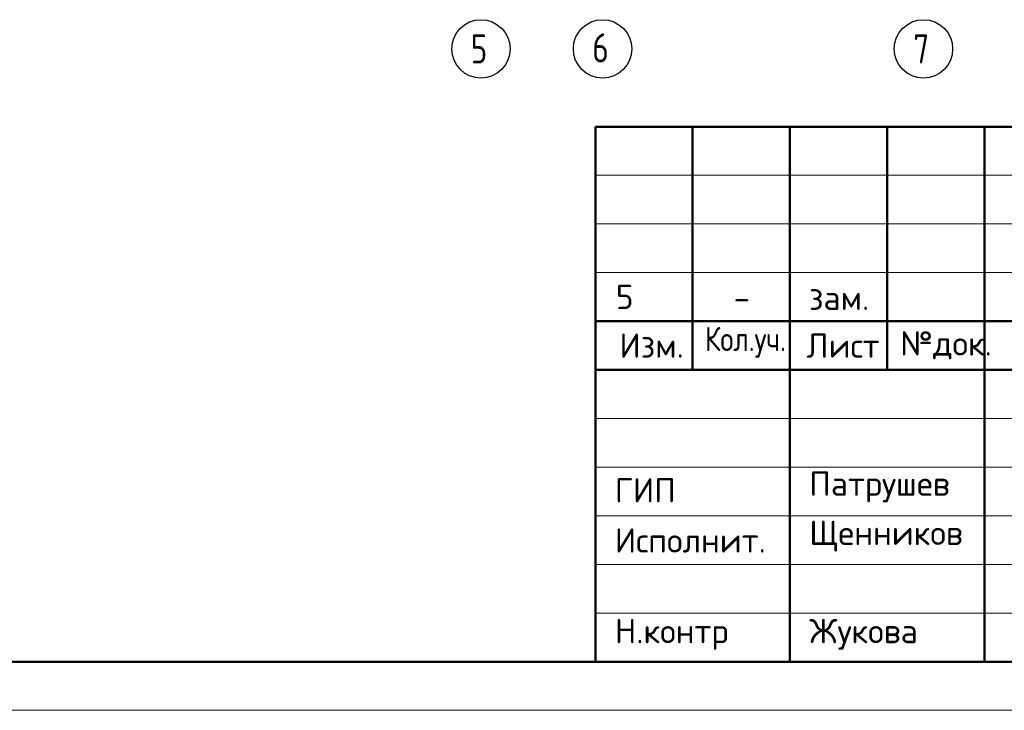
# Model space of a CAD drawing. Header units: millimetres. Extents: x 40580 to 1930067, y -240640 to 81020.
# Tile 192 of 246: x 688580 to 698704, y -240370 to -233270. Entities that reach past the tile are written whole.
import ezdxf

# ---------------------------------------------------------------- set-up
doc = ezdxf.new("R2010")
doc.units = ezdxf.units.MM
doc.linetypes.add('CENTER', pattern=[2, 1.25, -0.25, 0.25, -0.25])
doc.layers.add('Standard', color=7, linetype='Continuous', lineweight=25)
doc.layers.add('ОСИ', color=7, linetype='CENTER', lineweight=15)
doc.styles.add('ISOCPEUR', font='isocpeur.ttf')

msp = doc.modelspace()

# ---------------------------------------------------------------- linework, layer by layer
at = {"layer": 'Standard', "color": 7, "linetype": 'Continuous', "lineweight": 50, "transparency": 33554687}
for p, q in [((694499.3, -239870.4), (694499.3, -234370.4)), ((694499.3, -234370.4), (712999.3, -234370.4)), ((695499.3, -236870.4), (695499.3, -234370.4)), ((696499.3, -239870.4), (696499.3, -234370.4)), ((697499.3, -236870.4), (697499.3, -234370.4)), ((698499.3, -239870.4), (698499.3, -234370.4)), ((694499.3, -236370.4), (700999.3, -236370.4)), ((694499.3, -236370.4), (700999.3, -236370.4)), ((694499.3, -236870.4), (700999.3, -236870.4)), ((694499.3, -236870.4), (700999.3, -236870.4))]:
    msp.add_line(p, q, dxfattribs=at)
at = {"layer": 'Standard', "color": 7, "linetype": 'Continuous', "lineweight": 13, "transparency": 33554687}
for p, q in [((694499.3, -234870.4), (700999.3, -234870.4)), ((694499.3, -235370.4), (700999.3, -235370.4)), ((694499.3, -235870.4), (700999.3, -235870.4)), ((694499.3, -237370.4), (700999.3, -237370.4)), ((694499.3, -237870.4), (700999.3, -237870.4)), ((694499.3, -237870.4), (700999.3, -237870.4)), ((694499.3, -238370.4), (700999.3, -238370.4)), ((694499.3, -238370.4), (700999.3, -238370.4)), ((694499.3, -238870.4), (700999.3, -238870.4)), ((694499.3, -239370.4), (700999.3, -239370.4))]:
    msp.add_line(p, q, dxfattribs=at)
at = {"layer": 'Standard', "color": 7, "linetype": 'Continuous', "lineweight": 25, "transparency": 33554687}
msp.add_line((694499.3, -239870.4), (712999.3, -239870.4), dxfattribs=at)
msp.add_line((694499.3, -239870.4), (712999.3, -239870.4), dxfattribs=at)
msp.add_line((694499.3, -239870.4), (712999.3, -239870.4), dxfattribs=at)
at = {"layer": 'Standard', "color": 7, "linetype": 'Continuous', "lineweight": 13, "transparency": 33554687}
msp.add_lwpolyline([(671499.3, -240370.4), (713499.3, -240370.4), (713499.3, -180970.4), (671499.3, -180970.4), (671499.3, -240370.4)], close=True, dxfattribs=at)
at = {"layer": 'Standard', "color": 7, "linetype": 'Continuous', "lineweight": 50, "transparency": 33554687}
msp.add_lwpolyline([(673499.3, -181470.4), (712999.3, -181470.4), (712999.3, -239870.4), (673499.3, -239870.4), (673499.3, -181470.4)], close=True, dxfattribs=at)
at = {"layer": 'ОСИ', "color": 7, "linetype": 'Continuous', "lineweight": -3, "transparency": 33554687}
for centre in [(693323.3, -233570.4), (694573.3, -233570.4), (697873.3, -233570.4)]:
    msp.add_circle(centre, 300, dxfattribs=at)

# ---------------------------------------------------------------- texts
at = {"layer": 'Standard', "color": 7, "linetype": 'Continuous', "lineweight": 25, "transparency": 33554687, "char_height": 250, "style": 'ISOCPEUR'}
for s, insert, width, attachment_point in [('5', (694801.4, -235995.7), 283.333, 2), ('зам.', (697005.8, -236004.6), 283.333, 2), ('-', (696005.8, -236004.6), 283.333, 2), ('Изм.', (694747.2, -236745.7), 631.146, 7), ('\\W0.83;Кол.уч.', (695626.2, -236745.7), 799.955, 7), ('Лист', (696670.1, -236745.7), 782.227, 7), ('№док.', (697634.7, -236763), 853.387, 7), ('ГИП', (694699.3, -238232.9), 586.81, 7), ('Патрушев', (696699.3, -238232.9), 1386.365, 7), ('Исполнит.', (694699.3, -238748.7), 1386.365, 7), ('Щенников', (696699.3, -238739), 1333.081, 7), ('Н.контр', (694699.3, -239748.7), 1102.087, 7), ('Жукова', (696699.3, -239748.7), 1031.11, 7)]:
    msp.add_mtext(s, dxfattribs=dict(at, insert=insert, width=width, attachment_point=attachment_point))
at = {"layer": 'ОСИ', "color": 7, "linetype": 'Continuous', "lineweight": 25, "transparency": 33554687, "char_height": 300, "attachment_point": 7, "style": 'ISOCPEUR'}
for s, insert, width in [('\\W0.78;5', (693218.3, -233720.4), 326.834), ('\\W0.78;6', (694468.3, -233710.4), 326.853), ('\\W0.78;7', (697768.3, -233720.4), 326.853)]:
    msp.add_mtext(s, dxfattribs=dict(at, insert=insert, width=width))

doc.saveas('drawing.dxf')
